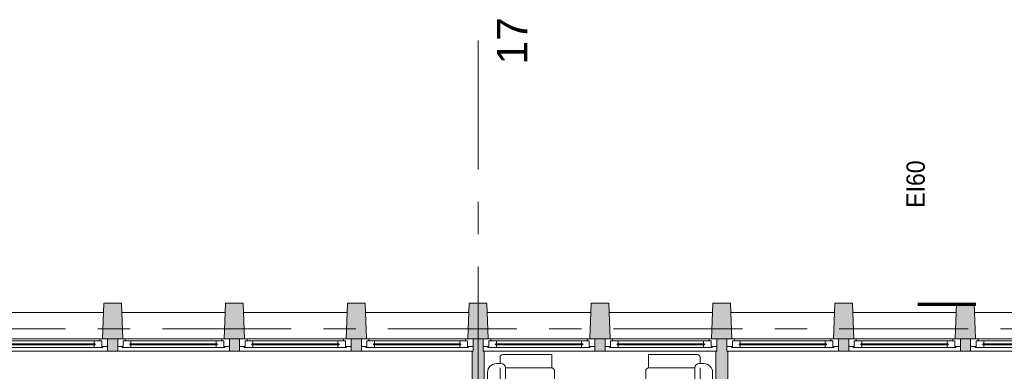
# Model space of a CAD drawing. Header units: centimetres. Extents: x -1737 to 22393, y -8842 to 3838.
# Tile 114 of 167: x -477 to 493, y 3491 to 3837. Entities that reach past the tile are written whole.
import ezdxf

# ---------------------------------------------------------------- set-up
doc = ezdxf.new("R2010")
doc.units = ezdxf.units.CM
doc.linetypes.add('Długa kreska', pattern=[142.875, 95.25, -47.625])
doc.linetypes.add('Oś', pattern=[222.25, 127, -31.75, 31.75, -31.75])
for name, color, linetype, lineweight in [('A-DETL', 90, 'Continuous', 9), ('A-GLAZ', 151, 'Continuous', 13), ('A-WALL', 113, 'Continuous', 13), ('A-WALL-PATT', 111, 'Continuous', 13), ('G-ANNO-TEXT', 231, 'Continuous', 13), ('I-FURN', 30, 'Continuous', 9), ('S-COLS', 52, 'Continuous', 13), ('S-GRID', 1, 'Continuous', 13), ('S-GRID-IDEN', 1, 'Continuous', 13)]:
    doc.layers.add(name, color=color, linetype=linetype, lineweight=lineweight)
doc.styles.add('Arial', font='arial.ttf', dxfattribs={"width": 0.9, "height": 18})
doc.styles.add('Arial_4', font='arial.ttf', dxfattribs={"height": 30})

# ---------------------------------------------------------------- blocks, each defined once
blk = doc.blocks.new('M_Concrete-trapeze-Column - 175_200 x 350mm-1597659-3_piętro I __3_90 m_ - stan projektowany')
at = {"layer": 'S-COLS', "lineweight": 9}
blk.add_hatch(color=253, dxfattribs=at).paths.add_polyline_path([(-6, -17.5), (10, -17.5), (8.75, 17.5), (-8.75, 17.5), (-10, -17.5)], flags=0)
for p, q in [((-8.75, 17.5), (-10, -17.5)), ((8.75, 17.5), (-8.75, 17.5)), ((10, -17.5), (8.75, 17.5)), ((-5, -17.5), (5, -17.5))]:
    blk.add_line(p, q, dxfattribs=at)
blk = doc.blocks.new('M_Concrete-trapeze-Column - 175_200 x 350mm-V2-3_piętro I __3_90 m_ - stan projektowany')
at = {"layer": 'S-COLS', "lineweight": 9}
blk.add_hatch(color=253, dxfattribs=at).paths.add_polyline_path([(-10, 17.5), (-8.75, -17.5), (8.75, -17.5), (10, 17.5), (-5, 17.5)], flags=0)
for p, q in [((-8.75, -17.5), (-10, 17.5)), ((-5, 17.5), (5, 17.5)), ((10, 17.5), (8.75, -17.5)), ((8.75, -17.5), (-8.75, -17.5))]:
    blk.add_line(p, q, dxfattribs=at)
blk = doc.blocks.new('kanapa - kanapa-2220511-3_piętro I __3_90 m_ - stan projektowany')
at = {"layer": 'I-FURN'}
for p, q in [((-61.42, 29.29), (-61.42, -18.9)), ((-48.26, 29.29), (-61.42, 29.29)), ((-48.26, -16.34), (-48.26, 29.29)), ((-2.63, 31.93), (-45.63, 31.93)), ((0, -16.34), (0, 29.29)), ((2.63, 31.93), (45.63, 31.93)), ((61.42, 29.29), (48.26, 29.29)), ((48.26, 29.29), (48.26, -16.34)), ((61.42, -18.9), (61.42, 29.29)), ((0, -16.34), (-48.26, -16.34)), ((48.26, -16.34), (0, -16.34)), ((-52.65, -21.53), (-58.79, -21.53)), ((-52.65, -20.72), (-52.65, -25.11)), ((-48.26, -21.53), (-4.55, -21.53)), ((0, -25.11), (0, -20.72)), ((48.26, -21.53), (4.55, -21.53)), ((52.65, -25.11), (52.65, -20.72)), ((52.65, -21.53), (58.79, -21.53)), ((-43.88, -33.89), (-8.78, -33.89)), ((8.77, -33.89), (43.87, -33.89))]:
    blk.add_line(p, q, dxfattribs=at)
for centre, radius, start, end in [((-45.63, 29.29), 2.63, 90, 180), ((-2.63, 29.29), 2.63, 360, 90), ((2.63, 29.29), 2.63, 90, 180), ((45.63, 29.29), 2.63, 360, 90), ((-58.79, -18.9), 2.63, 180, 270), ((-48.26, -20.72), 4.39, 90, 180), ((-4.39, -20.72), 4.39, 360, 90), ((4.39, -20.72), 4.39, 90, 180), ((48.26, -20.72), 4.39, 360, 90), ((58.79, -18.9), 2.63, 270, 0), ((-43.88, -25.11), 8.77, 180, 270), ((-8.78, -25.11), 8.77, 270, 360), ((8.77, -25.11), 8.77, 180, 270), ((43.87, -25.11), 8.77, 270, 360)]:
    blk.add_arc(centre, radius, start, end, dxfattribs=at)
blk = doc.blocks.new('kanapa - kanapa-820791-3_piętro I __3_90 m_ - stan projektowany')
at = {"layer": 'I-FURN'}
for p, q in [((-43.88, 33.89), (-8.78, 33.89)), ((8.77, 33.89), (43.87, 33.89)), ((-52.65, 21.53), (-58.79, 21.53)), ((-52.65, 20.72), (-52.65, 25.11)), ((-48.26, 21.53), (-4.55, 21.53)), ((0, 25.11), (0, 20.72)), ((48.26, 21.53), (4.55, 21.53)), ((52.65, 25.11), (52.65, 20.72)), ((52.65, 21.53), (58.79, 21.53)), ((-61.42, -29.29), (-61.42, 18.9)), ((-48.26, 16.34), (-48.26, -29.29)), ((0, 16.34), (-48.26, 16.34)), ((0, 16.34), (0, -29.29)), ((48.26, 16.34), (0, 16.34)), ((48.26, -29.29), (48.26, 16.34)), ((61.42, 18.9), (61.42, -29.29)), ((-48.26, -29.29), (-61.42, -29.29)), ((-2.63, -31.93), (-45.63, -31.93)), ((2.63, -31.93), (45.63, -31.93)), ((61.42, -29.29), (48.26, -29.29))]:
    blk.add_line(p, q, dxfattribs=at)
for centre, radius, start, end in [((-43.88, 25.11), 8.77, 90, 180), ((-8.78, 25.11), 8.77, 0, 90), ((8.77, 25.11), 8.77, 90, 180), ((43.87, 25.11), 8.77, 0, 90), ((-58.79, 18.9), 2.63, 90, 180), ((-48.26, 20.72), 4.39, 180, 270), ((-4.39, 20.72), 4.39, 270, 0), ((4.39, 20.72), 4.39, 180, 270), ((48.26, 20.72), 4.39, 270, 0), ((58.79, 18.9), 2.63, 360, 90), ((-45.63, -29.29), 2.63, 180, 270), ((-2.63, -29.29), 2.63, 270, 0), ((2.63, -29.29), 2.63, 180, 270), ((45.63, -29.29), 2.63, 270, 0)]:
    blk.add_arc(centre, radius, start, end, dxfattribs=at)
blk = doc.blocks.new('Okno - automatyczna etykieta - 110x142-2493867-3_piętro I __3_90 m_ - stan projektowany')
at = {"layer": 'A-GLAZ'}
for p, q in [((-55, 14.5), (-49.5, 14.5)), ((-55, 7), (-55, 14.5)), ((-50.5, 15.5), (-42, 15.5)), ((-50.5, 14.5), (-50.5, 15.5)), ((-49.5, 14.5), (-50.5, 14.5)), ((-49.5, 9), (-49.5, 14.5)), ((-49.5, 14.5), (-49.5, 9)), ((-43, 11.75), (-43, 12.75)), ((-43, 12.75), (43, 12.75)), ((-43, 12.75), (-43, 11.75)), ((-42, 12.75), (-43, 12.75)), ((43, 11.75), (-43, 11.75)), ((-43, 11.75), (-42, 11.75)), ((-42, 15.5), (-42, 12.75)), ((42, 15.5), (-42, 15.5)), ((-42, 11.75), (-42, 9)), ((42, 15.5), (50.5, 15.5)), ((42, 12.75), (42, 15.5)), ((43, 12.75), (42, 12.75)), ((42, 11.75), (43, 11.75)), ((42, 9), (42, 11.75)), ((43, 12.75), (43, 11.75)), ((43, 11.75), (43, 12.75)), ((49.5, 14.5), (49.5, 9)), ((50.5, 14.5), (49.5, 14.5)), ((49.5, 14.5), (55, 14.5)), ((49.5, 9), (49.5, 14.5)), ((50.5, 15.5), (50.5, 14.5)), ((55, 14.5), (55, 7)), ((-47.5, 7), (-55, 7)), ((-55, 7), (55, 7)), ((-42, 9), (-49.5, 9)), ((-49.5, 9), (-47.5, 9)), ((-47.5, 9), (-47.5, 7)), ((47.5, 7), (-47.5, 7)), ((42, 9), (-42, 9)), ((49.5, 9), (42, 9)), ((47.5, 9), (49.5, 9)), ((47.5, 7), (47.5, 9)), ((55, 7), (47.5, 7))]:
    blk.add_line(p, q, dxfattribs=at)
blk = doc.blocks.new('Okno - automatyczna etykieta - 110x142-2493665-3_piętro I __3_90 m_ - stan projektowany')
at = {"layer": 'A-GLAZ'}
for p, q in [((-47.5, -7), (-55, -7)), ((-55, -7), (-55, -14.5)), ((-55, -7), (55, -7)), ((-42, -9), (-49.5, -9)), ((-49.5, -9), (-49.5, -14.5)), ((-49.5, -14.5), (-49.5, -9)), ((-49.5, -9), (-47.5, -9)), ((-47.5, -9), (-47.5, -7)), ((47.5, -7), (-47.5, -7)), ((-42, -11.75), (-42, -9)), ((42, -9), (-42, -9)), ((49.5, -9), (42, -9)), ((42, -9), (42, -11.75)), ((55, -7), (47.5, -7)), ((47.5, -7), (47.5, -9)), ((47.5, -9), (49.5, -9)), ((49.5, -14.5), (49.5, -9)), ((49.5, -9), (49.5, -14.5)), ((55, -14.5), (55, -7)), ((-55, -14.5), (-49.5, -14.5)), ((-49.5, -14.5), (-50.5, -14.5)), ((-50.5, -14.5), (-50.5, -15.5)), ((-50.5, -15.5), (-42, -15.5)), ((43, -11.75), (-43, -11.75)), ((-43, -11.75), (-43, -12.75)), ((-43, -12.75), (-43, -11.75)), ((-43, -11.75), (-42, -11.75)), ((-43, -12.75), (43, -12.75)), ((-42, -12.75), (-43, -12.75)), ((-42, -15.5), (-42, -12.75)), ((42, -15.5), (-42, -15.5)), ((42, -11.75), (43, -11.75)), ((42, -12.75), (42, -15.5)), ((43, -12.75), (42, -12.75)), ((42, -15.5), (50.5, -15.5)), ((43, -12.75), (43, -11.75)), ((43, -11.75), (43, -12.75)), ((50.5, -14.5), (49.5, -14.5)), ((49.5, -14.5), (55, -14.5)), ((50.5, -15.5), (50.5, -14.5))]:
    blk.add_line(p, q, dxfattribs=at)
blk = doc.blocks.new('Okno - automatyczna etykieta - 110x142 PPOŻ-2607120-3_piętro I __3_90 m_ - stan projektowany')
at = {"layer": 'A-GLAZ'}
for p, q in [((-47.5, -7), (-55, -7)), ((-55, -7), (-55, -14.5)), ((-55, -7), (55, -7)), ((-42, -9), (-49.5, -9)), ((-49.5, -9), (-49.5, -14.5)), ((-49.5, -14.5), (-49.5, -9)), ((-49.5, -9), (-47.5, -9)), ((-47.5, -9), (-47.5, -7)), ((47.5, -7), (-47.5, -7)), ((-42, -11.75), (-42, -9)), ((42, -9), (-42, -9)), ((49.5, -9), (42, -9)), ((42, -9), (42, -11.75)), ((55, -7), (47.5, -7)), ((47.5, -7), (47.5, -9)), ((47.5, -9), (49.5, -9)), ((49.5, -14.5), (49.5, -9)), ((49.5, -9), (49.5, -14.5)), ((55, -14.5), (55, -7)), ((-55, -14.5), (-49.5, -14.5)), ((-49.5, -14.5), (-50.5, -14.5)), ((-50.5, -14.5), (-50.5, -15.5)), ((-50.5, -15.5), (-42, -15.5)), ((43, -11.75), (-43, -11.75)), ((-43, -11.75), (-43, -12.75)), ((-43, -12.75), (-43, -11.75)), ((-43, -11.75), (-42, -11.75)), ((-43, -12.75), (43, -12.75)), ((-42, -12.75), (-43, -12.75)), ((-42, -15.5), (-42, -12.75)), ((42, -15.5), (-42, -15.5)), ((42, -11.75), (43, -11.75)), ((42, -12.75), (42, -15.5)), ((43, -12.75), (42, -12.75)), ((42, -15.5), (50.5, -15.5)), ((43, -12.75), (43, -11.75)), ((43, -11.75), (43, -12.75)), ((50.5, -14.5), (49.5, -14.5)), ((49.5, -14.5), (55, -14.5)), ((50.5, -15.5), (50.5, -14.5))]:
    blk.add_line(p, q, dxfattribs=at)

msp = doc.modelspace()

# ---------------------------------------------------------------- hatches: boundary and pattern name
at = {"layer": 'A-WALL-PATT'}
h = msp.add_hatch(color=9, dxfattribs=at)
h.paths.add_polyline_path([(-150.62, 3511.33), (-140.62, 3511.33), (-140.62, 3523.33), (-150.62, 3523.33), (-150.62, 3515.83)], flags=0)
h.paths.add_polyline_path([(-745.12, 3511.33), (-740.62, 3511.33), (-740.62, 3523.33), (-750.62, 3523.33), (-750.62, 3511.33), (-746.12, 3511.33)], flags=0)
h.paths.add_polyline_path([(453.88, 3511.33), (459.38, 3511.33), (459.38, 3523.33), (449.38, 3523.33), (449.38, 3511.33)], flags=0)
h.paths.add_polyline_path([(-625.12, 3511.33), (-620.62, 3511.33), (-620.62, 3523.33), (-630.62, 3523.33), (-630.62, 3511.33)], flags=0)
h.paths.add_polyline_path([(-1110.62, 3511.33), (-1100.62, 3511.33), (-1100.62, 3523.33), (-1110.62, 3523.33)], flags=0)
h.paths.add_polyline_path([(-505.12, 3511.33), (-500.62, 3511.33), (-500.62, 3523.33), (-510.62, 3523.33), (-510.62, 3511.33), (-505.62, 3511.33)], flags=0)
h.paths.add_polyline_path([(339.38, 3511.33), (339.38, 3523.33), (329.38, 3523.33), (329.38, 3511.33), (334.88, 3511.33)], flags=0)
h.paths.add_polyline_path([(-385.12, 3511.33), (-380.62, 3511.33), (-380.62, 3523.33), (-390.62, 3523.33), (-390.62, 3511.33)], flags=0)
h.paths.add_polyline_path([(-1220.62, 3511.33), (-1220.62, 3523.33), (-1232.62, 3523.33), (-1232.62, 3511.33), (-1221.39, 3511.33)], flags=0)
h.paths.add_polyline_path([(213.88, 3511.33), (219.38, 3511.33), (219.34, 3523.33), (209.38, 3523.33), (209.38, 3511.33)], flags=0)
h.paths.add_polyline_path([(-265.12, 3511.33), (-260.62, 3511.33), (-260.62, 3523.33), (-270.62, 3523.33), (-270.62, 3511.33), (-266.12, 3511.33)], flags=0)
h.paths.add_polyline_path([(-922.62, 3511.33), (-860.62, 3511.33), (-860.62, 3523.33), (-875.62, 3523.33), (-874.69, 3549.33), (-976.55, 3549.33), (-975.62, 3523.33), (-990.62, 3523.33), (-990.62, 3511.33), (-947.62, 3511.33)], flags=0)
h.paths.add_polyline_path([(89.38, 3511.33), (99.38, 3511.33), (99.38, 3523.33), (89.38, 3523.33), (89.38, 3515.83)], flags=0)
h.paths.add_polyline_path([(-25.12, 3511.33), (-20.62, 3511.33), (-20.62, 3523.33), (-30.62, 3523.33), (-30.62, 3511.33), (-26.12, 3511.33)], flags=0)
for points in [[(-19.62, 3103.83), (-19.62, 3511.33), (-31.62, 3511.33), (-31.62, 3103.83), (-20.62, 3103.83)], [(208.38, 3185.83), (220.38, 3185.83), (220.38, 3511.33), (208.38, 3511.33), (208.38, 3191.75)]]:
    msp.add_hatch(color=9, dxfattribs=at).paths.add_polyline_path(points, flags=0)

# ---------------------------------------------------------------- linework, layer by layer
at = {"layer": 'A-DETL', "linetype": 'Długa kreska', "lineweight": 70}
msp.add_line((607.38, 3557.33), (407.38, 3557.33), dxfattribs=at)
at = {"layer": 'A-WALL', "lineweight": 9}
for p, q in [((-496.55, 3549.33), (-394.69, 3549.33)), ((-376.55, 3549.33), (-274.69, 3549.33)), ((-256.55, 3549.33), (-154.69, 3549.33)), ((-136.55, 3549.33), (-34.69, 3549.33)), ((-16.55, 3549.33), (85.31, 3549.33)), ((103.45, 3549.33), (205.31, 3549.33)), ((223.45, 3549.33), (325.31, 3549.33)), ((343.45, 3549.33), (445.31, 3549.33)), ((463.45, 3549.33), (569.38, 3549.33)), ((-30.62, 3511.33), (-500.62, 3511.33)), ((-390.62, 3515.83), (-390.62, 3511.33)), ((-380.62, 3511.33), (-380.62, 3515.83)), ((-270.62, 3515.83), (-270.62, 3511.33)), ((-260.62, 3511.33), (-260.62, 3515.83)), ((-150.62, 3515.83), (-150.62, 3511.33)), ((-140.62, 3511.33), (-140.62, 3515.83)), ((-31.62, 3511.33), (-31.62, 3116.33)), ((-30.62, 3515.83), (-30.62, 3511.33)), ((-20.62, 3511.33), (-20.62, 3515.83)), ((209.38, 3511.33), (-20.62, 3511.33)), ((-19.62, 3065.83), (-19.62, 3511.33)), ((89.38, 3515.83), (89.38, 3511.33)), ((99.38, 3511.33), (99.38, 3515.83)), ((208.38, 3511.33), (208.38, 3185.83)), ((209.38, 3515.83), (209.38, 3511.33)), ((219.38, 3511.33), (219.38, 3515.83)), ((569.38, 3511.33), (219.38, 3511.33)), ((220.38, 3185.83), (220.38, 3511.33)), ((329.38, 3515.83), (329.38, 3511.33)), ((339.38, 3511.33), (339.38, 3515.83)), ((449.38, 3515.83), (449.38, 3511.33)), ((459.38, 3511.33), (459.38, 3515.83))]:
    msp.add_line(p, q, dxfattribs=at)
at = {"layer": 'S-GRID', "linetype": 'Oś'}
for p, q in [((-25.62, 3816.92), (-25.62, 2843.33)), ((-1225.62, 3533.33), (1983.25, 3533.33))]:
    msp.add_line(p, q, dxfattribs=at)

# ---------------------------------------------------------------- block references
at = {"layer": 'A-GLAZ', "rotation": 180}
for p in [(-445.62, 3530.33), (-205.62, 3530.33), (34.38, 3530.33), (274.38, 3530.33)]:
    msp.add_blockref('Okno - automatyczna etykieta - 110x142-2493867-3_piętro I __3_90 m_ - stan projektowany', p, dxfattribs=at)
at = {"layer": 'A-GLAZ'}
for name, p in [('Okno - automatyczna etykieta - 110x142-2493665-3_piętro I __3_90 m_ - stan projektowany', (-325.62, 3530.33)), ('Okno - automatyczna etykieta - 110x142-2493665-3_piętro I __3_90 m_ - stan projektowany', (-85.62, 3530.33)), ('Okno - automatyczna etykieta - 110x142-2493665-3_piętro I __3_90 m_ - stan projektowany', (154.38, 3530.33)), ('Okno - automatyczna etykieta - 110x142 PPOŻ-2607120-3_piętro I __3_90 m_ - stan projektowany', (394.38, 3530.33)), ('Okno - automatyczna etykieta - 110x142 PPOŻ-2607120-3_piętro I __3_90 m_ - stan projektowany', (514.38, 3530.33))]:
    msp.add_blockref(name, p, dxfattribs=at)
at = {"layer": 'I-FURN', "rotation": 270}
for name, p in [('kanapa - kanapa-2220511-3_piętro I __3_90 m_ - stan projektowany', (17.59, 3446.46)), ('kanapa - kanapa-820791-3_piętro I __3_90 m_ - stan projektowany', (171.44, 3446.46))]:
    msp.add_blockref(name, p, dxfattribs=at)
at = {"layer": 'S-COLS', "lineweight": 9}
for p in [(-385.62, 3540.83), (-265.62, 3540.83), (-145.62, 3540.83), (-25.62, 3540.83)]:
    msp.add_blockref('M_Concrete-trapeze-Column - 175_200 x 350mm-1597659-3_piętro I __3_90 m_ - stan projektowany', p, dxfattribs=at)
at = {"layer": 'S-COLS', "lineweight": 9, "rotation": 180}
for p in [(94.38, 3540.83), (214.38, 3540.83), (334.38, 3540.83), (454.38, 3540.83)]:
    msp.add_blockref('M_Concrete-trapeze-Column - 175_200 x 350mm-V2-3_piętro I __3_90 m_ - stan projektowany', p, dxfattribs=at)

# ---------------------------------------------------------------- texts
at = {"layer": 'G-ANNO-TEXT', "color": 1, "insert": (396.3, 3646.09), "char_height": 18, "width": 52.3584, "attachment_point": 1, "rotation": 90, "line_spacing_factor": 0.936439, "style": 'Arial'}
msp.add_mtext('\\pxt6.35,12.7,19.05,25.4,31.75,38.1,44.45,50.8,57.15,63.5,69.85,76.2,82.55,88.9,95.25,101.6,107.95,114.3,120.65,127,133.35,139.7,146.05,152.4,158.75,165.1,171.45,177.8,184.15,190.5,196.85,203.2;{ EI60}', dxfattribs=at)
at = {"layer": 'S-GRID-IDEN', "insert": (7.88, 3816.58), "char_height": 30, "width": 48.3, "attachment_point": 5, "rotation": 90, "line_spacing_factor": 0.936439, "style": 'Arial_4'}
msp.add_mtext('\\pxqc,t4.23333,8.46667,12.7,16.93333,21.16667,25.4,29.63333,33.86667,38.1,42.33333,46.56667,50.8,55.03333,59.26667,63.5,67.73333,71.96667,76.2,80.43333,84.66667,88.9,93.13333,97.36667,101.6,105.83333,110.06667,114.3,118.53333,122.76667,127,131.23333,135.46667;{17}', dxfattribs=at)

doc.saveas('drawing.dxf')
